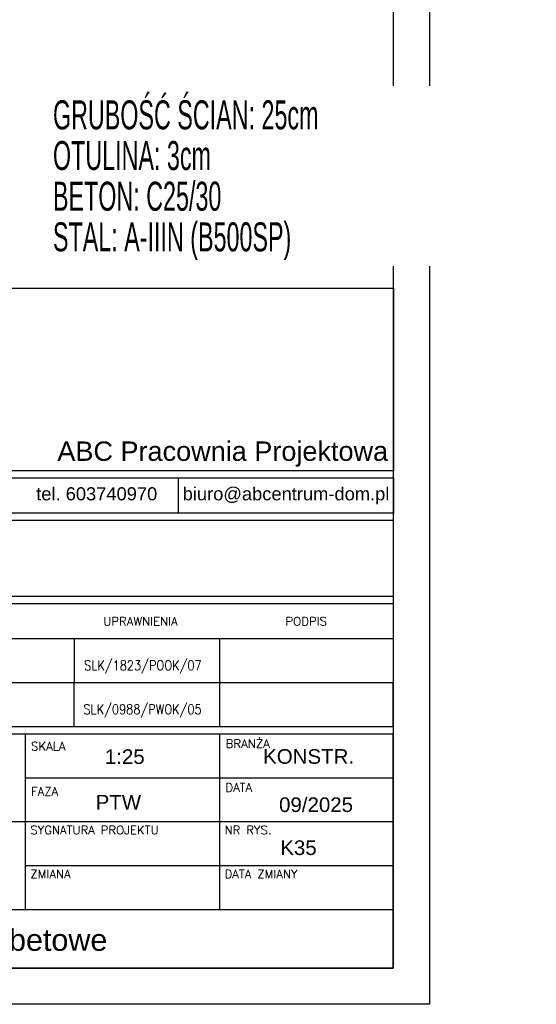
# Model space of a CAD drawing. Header units: millimetres. Extents: x 2694 to 13045, y 509 to 5574.
# Tile 4 of 13: x 3642 to 3820, y 509 to 848. Entities that reach past the tile are written whole.
import ezdxf
from ezdxf.enums import TextEntityAlignment as Align

# ---------------------------------------------------------------- set-up
doc = ezdxf.new("R2010")
doc.units = ezdxf.units.MM
doc.header["$LTSCALE"] = 25
for name, color, linetype in [('a-tabelka', 7, 'Continuous'), ('BA_ram', 2, 'Continuous'), ('BA_txg', 3, 'Continuous'), ('Warstwa 1', 7, 'Continuous')]:
    doc.layers.add(name, color=color, linetype=linetype)
doc.styles.add('BIKTG', font='bikromsw.shx', dxfattribs={"width": 0.8})
doc.styles.add('olo-2', font='arial.ttf')
doc.styles.add('olo1', font='simplex.shx', dxfattribs={"height": 18})
doc.styles.add('SN1', font='arial.ttf', dxfattribs={"height": 1})

msp = doc.modelspace()

# ---------------------------------------------------------------- linework, layer by layer
at = {"layer": 'a-tabelka', "color": 7}
for p, q in [((3696.83, 690.48), (3696.83, 678.32)), ((3470.9, 675.87), (3770.89, 675.87)), ((3770.89, 649.75), (3770.89, 675.87)), ((3470.9, 649.75), (3770.89, 649.75)), ((3470.9, 647.23), (3770.89, 647.23)), ((3770.89, 635.13), (3770.89, 647.23)), ((3470.9, 635.13), (3770.89, 635.13)), ((3470.9, 635.13), (3770.89, 635.13)), ((3711.17, 620), (3711.17, 635.13)), ((3770.89, 620), (3770.89, 635.13)), ((3470.9, 620), (3770.83, 620)), ((3470.9, 620), (3770.89, 620)), ((3526.9, 620), (3770.89, 620)), ((3711.11, 604.88), (3711.11, 620)), ((3770.83, 604.88), (3770.83, 620)), ((3470.83, 604.88), (3770.83, 604.88)), ((3470.83, 604.88), (3770.83, 604.88)), ((3470.83, 602.36), (3770.83, 602.36)), ((3644.22, 541.86), (3644.22, 602.36)), ((3711.11, 541.86), (3711.11, 602.36)), ((3770.83, 521.69), (3770.83, 602.36)), ((3644.22, 587.23), (3770.83, 587.23)), ((3470.83, 572.11), (3651.4, 572.11)), ((3651.4, 572.11), (3770.83, 572.11)), ((3644.22, 556.98), (3770.83, 556.98)), ((3470.83, 541.86), (3770.83, 541.86)), ((3470.83, 521.69), (3770.83, 521.69))]:
    msp.add_line(p, q, dxfattribs=at)
at = {"layer": 'a-tabelka', "color": 7, "ltscale": 100}
for p, q in [((3661.07, 620), (3661.07, 635.13)), ((3661.01, 604.88), (3661.01, 620))]:
    msp.add_line(p, q, dxfattribs=at)
at = {"layer": 'a-tabelka', "color": 7}
msp.add_lwpolyline([(3470.9, 690.48), (3770.89, 690.48), (3770.89, 678.32), (3470.9, 678.32)], close=True, dxfattribs=at)
at = {"layer": 'BA_ram', "color": 1}
msp.add_lwpolyline([(2733.33, 509.19), (2733.33, 1994.19), (3783.33, 1994.19), (3783.33, 509.19)], close=True, dxfattribs=at)
at = {"layer": 'BA_ram'}
msp.add_lwpolyline([(2808.33, 521.69), (2808.33, 1981.69), (3770.83, 1981.69), (3770.83, 521.69)], close=True, dxfattribs=at)
at = {"layer": 'Warstwa 1'}
msp.add_lwpolyline([(3470.9, 755.81), (3770.9, 755.81), (3770.9, 692.92), (3470.9, 692.92)], close=True, dxfattribs=at)

# ---------------------------------------------------------------- texts
at = {"layer": 'a-tabelka', "color": 7, "style": 'olo1'}
for s, height, p in [('UPRAWNIENIA', 2.9457, (3671, 639.62)), ('PODPIS', 2.946, (3733.72, 639.62)), ('BRANŻA', 2.946, (3713.16, 597.48)), ('SKALA', 2.946, (3646.16, 596.59)), ('FAZA', 2.946, (3646.16, 581.02)), ('DATA', 2.946, (3713.05, 582.37)), ('SYGNATURA PROJEKTU', 2.9457, (3645.89, 567.73)), ('NR RYS.', 2.946, (3712.77, 567.73)), ('ZMIANA', 2.946, (3645.89, 552.61)), ('DATA ZMIANY', 2.9457, (3712.77, 552.61))]:
    msp.add_text(s, height=height, dxfattribs=at).set_placement(p)
at = {"layer": 'a-tabelka', "color": 7, "linetype": 'Continuous', "style": 'olo1', "width": 0.85}
for s, p in [('SLK/1823/POOK/07', (3684.65, 625.67)), ('SLK/0988/PWOK/05', (3684.53, 610.55))]:
    msp.add_text(s, height=3.3665, dxfattribs=at).set_placement(p, align=Align.MIDDLE)
at = {"layer": 'a-tabelka', "color": 7, "linetype": 'Continuous', "style": 'olo-2'}
for s, height, p in [('1:25', 5.042, (3678.41, 594.49)), ('KONSTR.', 5.042, (3741.69, 594.55)), ('PTW', 5.042, (3676.21, 578.79)), ('K35', 5.042, (3738.2, 563.13)), ('Poz. 5.4 Ściany żelbetowe', 7.5144, (3610.86, 531.37))]:
    msp.add_text(s, height=height, dxfattribs=at).set_placement(p, align=Align.MIDDLE)
msp.add_text('09/2025', height=5.042, dxfattribs=at).set_placement((3731.52, 575.41))
at = {"layer": 'Warstwa 1', "color": 160, "style": 'SN1'}
msp.add_text('ul. Roosevelta 59/11      41-800  Zabrze     tel. 609228618        tel. 603740970     biuro@abcentrum-dom.pl', height=4.50867, dxfattribs=at).set_placement((3472.87, 682.75))
at = {"layer": 'Warstwa 1', "color": 160, "insert": (3655.2, 703.02), "char_height": 4.5086, "width": 370.2376, "attachment_point": 1, "line_spacing_factor": 1.490392, "style": 'SN1'}
msp.add_mtext('{\\H1.4786x;ABC Pracownia Projektowa\\P}', dxfattribs=at)

# ---------------------------------------------------------------- next in the draw order: texts
at = {"layer": 'BA_txg', "insert": (3653.69, 820.5), "char_height": 10, "width": 161.3795, "attachment_point": 1, "line_spacing_factor": 0.84, "style": 'BIKTG', "bg_fill": 2}
msp.add_mtext('{\\W0.6;GRUBOŚĆ ŚCIAN: 25cm\\P\\Fbikromsw.shx|c1;OTULINA: 3cm\\P\\Fbikromsw.shx|c238;BETON: C25/30 \\PSTAL: A-IIIN (B500SP)}', dxfattribs=at)

doc.saveas('drawing.dxf')
